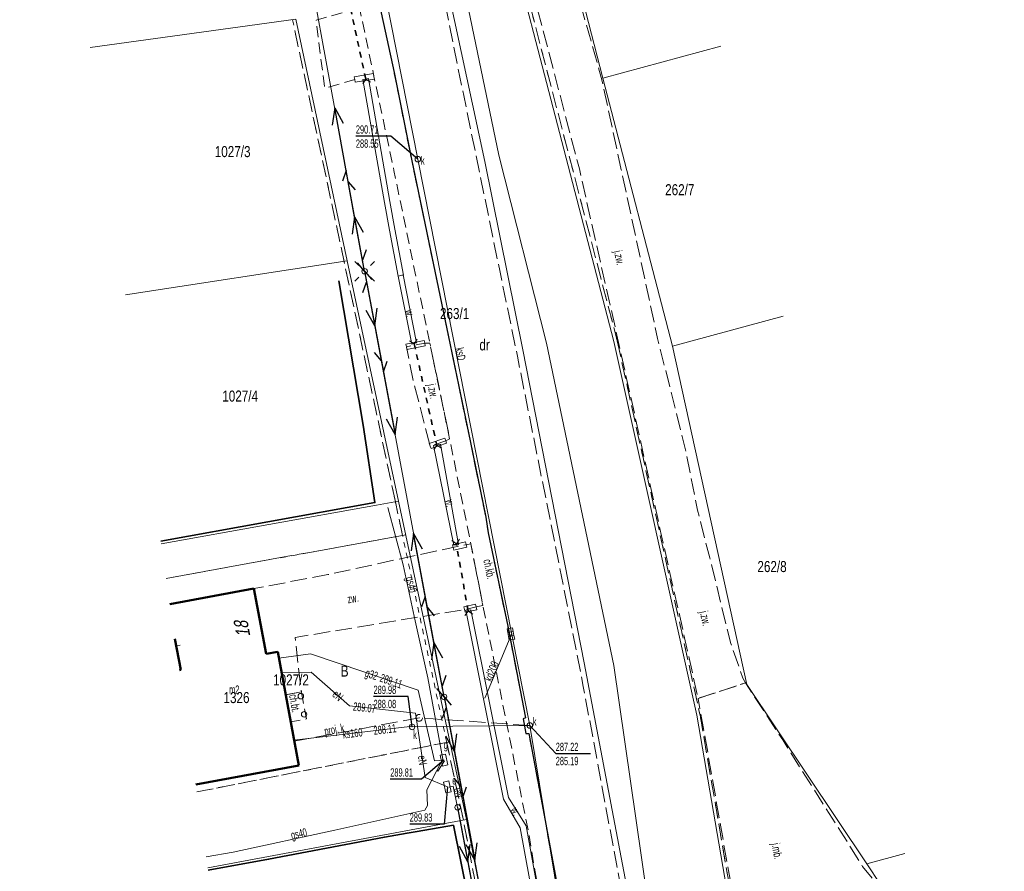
# Model space of a CAD drawing. Header units: metres. Extents: x 7428509 to 7430603, y 5527625 to 5529161.
# Tile 25 of 26: x 7429951 to 7430040, y 5528285 to 5528362. Entities that reach past the tile are written whole.
import ezdxf
from ezdxf.enums import TextEntityAlignment as Align

# ---------------------------------------------------------------- set-up
doc = ezdxf.new("R2010")
doc.units = ezdxf.units.M
for name, pattern in [('0.5_0.5', [1, 0.5, -0.5]), ('1.0_0.5', [1.5, 1, -0.5]), ('1.5_0.5', [2, 1.5, -0.5]), ('219-500', [0]), ('egkk-500', [2, 1.5, -0.5]), ('egug-500', [1, 0.5, -0.5]), ('otkz_500', [1, 0.5, -0.5]), ('suep_nn_500', [0]), ('sutp_500', [0])]:
    doc.linetypes.add(name, pattern=pattern)
doc.layers.get('0').update_dxf_attribs({"color": 2, "lineweight": 5})
doc.styles.get("Standard").update_dxf_attribs({"font": 'Working1250', "width": 0.75})
doc.linetypes.add('902-500', pattern='A,3.75,0,[1,ksztalty.shx,S=0.5,R=0,X=0,Y=0],3.75', length=7.5)
doc.linetypes.add('otdn_500_short', pattern='A,2.5,0,[21,ksztalty.shx,S=0.5,R=0,X=-1,Y=0],0.5', length=3)

# ---------------------------------------------------------------- blocks, each defined once
blk = doc.blocks.new('IB04')
at = {"color": 0, "linetype": 'Continuous', "lineweight": 13}
blk.add_circle((0, 0), 0.25, dxfattribs=at)
blk = doc.blocks.new('PW01')
at = {"linetype": 'Continuous', "lineweight": 13}
h = blk.add_hatch(color=0, dxfattribs=at)
edge = h.paths.add_edge_path()
edge.add_arc((0, 0), 0.045, 0, 360)
blk = doc.blocks.new('SM01')
at = {"color": 0, "linetype": 'Continuous', "lineweight": 13}
for p, q in [((-0.53, 0.531), (-0.883, 0.884)), ((0.531, 0.531), (0.884, 0.884)), ((-0.53, -0.53), (-0.883, -0.883)), ((0.531, -0.53), (0.884, -0.883))]:
    blk.add_line(p, q, dxfattribs=at)
blk.add_circle((0, 0), 0.25, dxfattribs=at)
blk = doc.blocks.new('US15')
at = {"color": 0, "linetype": 'Continuous', "lineweight": 13}
blk.add_circle((0, 0), 0.25, dxfattribs=at)
blk = doc.blocks.new('US22')
at = {"color": 0, "linetype": 'Continuous', "lineweight": 13}
blk.add_circle((0, 0), 0.25, dxfattribs=at)
blk = doc.blocks.new('US20')
at = {"color": 0, "linetype": 'Continuous', "lineweight": 13}
for p, q in [((-0.5, -0.25), (-0.5, 0.25)), ((-0.5, 0.25), (0.5, 0.25)), ((0.5, -0.25), (0.5, 0.25)), ((-0.5, -0.25), (0.5, -0.25))]:
    blk.add_line(p, q, dxfattribs=at)
blk = doc.blocks.new('US18')
at = {"color": 0, "linetype": 'Continuous', "lineweight": 13}
for p, q in [((-0.5, -0.25), (-0.5, 0.25)), ((-0.5, 0.25), (0.5, 0.25)), ((0.5, -0.25), (0.5, 0.25)), ((-0.5, -0.25), (0.5, -0.25))]:
    blk.add_line(p, q, dxfattribs=at)
blk = doc.blocks.new('US05')
at = {"color": 0, "linetype": 'Continuous', "lineweight": 13}
for p, q in [((-0.525, -0.25), (-0.525, 0.25)), ((-0.525, 0.25), (-0.175, 0.25)), ((-0.175, -0.25), (-0.175, 0.25)), ((-0.175, 0.25), (0.175, 0.25)), ((0.175, -0.25), (0.175, 0.25)), ((0.175, 0.25), (0.525, 0.25)), ((0.525, -0.25), (0.525, 0.25)), ((-0.525, -0.25), (-0.175, -0.25)), ((-0.175, -0.25), (0.175, -0.25)), ((0.175, -0.25), (0.525, -0.25))]:
    blk.add_line(p, q, dxfattribs=at)
blk = doc.blocks.new('SUEP1')
at = {"color": 0, "linetype": 'Continuous'}
for p, q in [((0, 0), (5, 0)), ((5, 0), (3.5, 0.5)), ((5, 0), (3.5, -0.5)), ((5, 0), (15, 0)), ((15, 0), (13.5, 0.5)), ((15, 0), (13.5, -0.5))]:
    blk.add_line(p, q, dxfattribs=at)
blk = doc.blocks.new('SUTP')
at = {"color": 0, "linetype": 'Continuous'}
for p, q in [((0, 0), (0.866, 0.5)), ((0, 0), (9.232, 0)), ((1.866, -0.5), (1, 0)), ((7.366, -0.5), (8.232, 0)), ((9.232, 0), (8.366, 0.5))]:
    blk.add_line(p, q, dxfattribs=at)
blk = doc.blocks.new('IB05')
at = {"color": 0, "linetype": 'Continuous', "lineweight": 13}
for q in [(0.354, 0.354), (0.354, -0.354)]:
    blk.add_line((0, 0), q, dxfattribs=at)

msp = doc.modelspace()

# ---------------------------------------------------------------- linework, layer by layer
at = {"layer": '217-Granica konturu po granicy działki', "color": 3, "linetype": '1.5_0.5', "lineweight": 18}
for p, q in [((7429990.1404, 5528390.1153), (7430005.0304, 5528332.8053)), ((7429985.0066, 5528318.2573), (7429975.7266, 5528361.7673)), ((7429975.7266, 5528361.7673), (7429975.7266, 5528361.7673)), ((7429975.7266, 5528361.7673), (7429975.7266, 5528361.7673)), ((7430005.0304, 5528332.8053), (7430005.0304, 5528332.8053)), ((7430005.0304, 5528332.8053), (7430005.0304, 5528332.8053)), ((7430005.0328, 5528332.7948), (7430005.0328, 5528332.7948)), ((7430005.0328, 5528332.7948), (7430005.0328, 5528332.7948)), ((7430005.0328, 5528332.7948), (7430012.5128, 5528299.0448)), ((7429985.6566, 5528315.2076), (7429985.0066, 5528318.2576)), ((7429985.0066, 5528318.2576), (7429985.0066, 5528318.2576)), ((7429985.0066, 5528318.2576), (7429985.0066, 5528318.2576)), ((7429985.0066, 5528318.2573), (7429985.0066, 5528318.2573)), ((7429985.0066, 5528318.2573), (7429985.0066, 5528318.2573)), ((7429985.6566, 5528315.2076), (7429985.6566, 5528315.2076)), ((7429985.6566, 5528315.2076), (7429985.6566, 5528315.2076)), ((7430012.5128, 5528299.0448), (7430012.5128, 5528299.0448)), ((7430012.5128, 5528299.0448), (7430012.5128, 5528299.0448)), ((7430012.5158, 5528299.0307), (7430012.5158, 5528299.0307)), ((7430012.5158, 5528299.0307), (7430012.5158, 5528299.0307)), ((7430012.5158, 5528299.0307), (7430016.8458, 5528273.8207)), ((7429991.1466, 5528289.5173), (7429989.6466, 5528296.5273)), ((7429989.6466, 5528296.5273), (7429989.6466, 5528296.5273)), ((7429989.6466, 5528296.5273), (7429989.6466, 5528296.5273)), ((7429997.1554, 5528258.1536), (7429991.1454, 5528289.5236)), ((7429991.1454, 5528289.5236), (7429991.1454, 5528289.5236)), ((7429991.1454, 5528289.5236), (7429991.1454, 5528289.5236)), ((7429991.1466, 5528289.5173), (7429991.1466, 5528289.5173)), ((7429991.1466, 5528289.5173), (7429991.1466, 5528289.5173))]:
    msp.add_line(p, q, dxfattribs=at)
at = {"layer": '217-kontur klasyfikacyjny', "color": 92, "linetype": 'egkk-500', "lineweight": 18, "flags": 128}
for points in [[(7429964.323, 5528311.332), (7429985.95, 5528315.27)], [(7429989.94, 5528296.59), (7429967.087, 5528292.059)]]:
    msp.add_lwpolyline(points, dxfattribs=at)
at = {"layer": '218-Granica użytku po granicy działki', "color": 3, "linetype": '0.5_0.5', "lineweight": 18}
for p, q in [((7429990.1404, 5528390.1153), (7430005.0304, 5528332.8053)), ((7429985.0066, 5528318.2573), (7429975.7266, 5528361.7673)), ((7429975.7266, 5528361.7673), (7429975.7266, 5528361.7673)), ((7429975.7266, 5528361.7673), (7429975.7266, 5528361.7673)), ((7430005.0304, 5528332.8053), (7430005.0304, 5528332.8053)), ((7430005.0304, 5528332.8053), (7430005.0304, 5528332.8053)), ((7430005.0328, 5528332.7948), (7430005.0328, 5528332.7948)), ((7430005.0328, 5528332.7948), (7430005.0328, 5528332.7948)), ((7430005.0328, 5528332.7948), (7430012.5128, 5528299.0448)), ((7429985.6566, 5528315.2076), (7429985.0066, 5528318.2576)), ((7429985.0066, 5528318.2576), (7429985.0066, 5528318.2576)), ((7429985.0066, 5528318.2576), (7429985.0066, 5528318.2576)), ((7429985.0066, 5528318.2573), (7429985.0066, 5528318.2573)), ((7429985.0066, 5528318.2573), (7429985.0066, 5528318.2573)), ((7429985.6566, 5528315.2076), (7429985.6566, 5528315.2076)), ((7429985.6566, 5528315.2076), (7429985.6566, 5528315.2076)), ((7429989.6466, 5528296.5273), (7429985.6566, 5528315.2073)), ((7429985.6566, 5528315.2073), (7429985.6566, 5528315.2073)), ((7429985.6566, 5528315.2073), (7429985.6566, 5528315.2073)), ((7430012.5128, 5528299.0448), (7430012.5128, 5528299.0448)), ((7430012.5128, 5528299.0448), (7430012.5128, 5528299.0448)), ((7430012.5158, 5528299.0307), (7430012.5158, 5528299.0307)), ((7430012.5158, 5528299.0307), (7430012.5158, 5528299.0307)), ((7430012.5158, 5528299.0307), (7430016.8458, 5528273.8207)), ((7429989.6466, 5528296.5273), (7429989.6466, 5528296.5273)), ((7429989.6466, 5528296.5273), (7429989.6466, 5528296.5273)), ((7429991.1466, 5528289.5173), (7429989.6466, 5528296.5273)), ((7429989.6466, 5528296.5273), (7429989.6466, 5528296.5273)), ((7429989.6466, 5528296.5273), (7429989.6466, 5528296.5273)), ((7429997.1554, 5528258.1536), (7429991.1454, 5528289.5236)), ((7429991.1454, 5528289.5236), (7429991.1454, 5528289.5236)), ((7429991.1454, 5528289.5236), (7429991.1454, 5528289.5236)), ((7429991.1466, 5528289.5173), (7429991.1466, 5528289.5173)), ((7429991.1466, 5528289.5173), (7429991.1466, 5528289.5173))]:
    msp.add_line(p, q, dxfattribs=at)
at = {"layer": '218-kontur użytku gruntowego', "color": 3, "linetype": 'egug-500', "lineweight": 18, "flags": 128}
for points in [[(7429985.95, 5528315.27), (7429964.323, 5528311.332)], [(7429967.087, 5528292.059), (7429989.94, 5528296.59)]]:
    msp.add_lwpolyline(points, dxfattribs=at)
at = {"layer": '219-działka ewidencyjna', "color": 7, "linetype": '219-500', "lineweight": 18, "flags": 128}
for points in [[(7429989.85, 5528390.04), (7430004.74, 5528332.73)], [(7429995.52, 5528388.43), (7430003.73, 5528356.5)], [(7429976.02, 5528361.83), (7429957.446, 5528359.275)], [(7429976.02, 5528361.83), (7429980.67, 5528340.02)], [(7430003.73, 5528356.5), (7430014.4, 5528359.383)], [(7430003.73, 5528356.5), (7430010.02, 5528332.3)], [(7429960.648, 5528336.952), (7429980.67, 5528340.02)], [(7429985.3, 5528318.32), (7429980.67, 5528340.02)], [(7430020.011, 5528335), (7430010.02, 5528332.3)], [(7430004.74, 5528332.73), (7430012.22, 5528298.98)], [(7430010.02, 5528332.3), (7430016.73, 5528301.75)], [(7429963.873, 5528314.467), (7429983.32, 5528317.95)], [(7429985.3, 5528318.32), (7429983.32, 5528317.95)], [(7429991.44, 5528289.58), (7429985.3, 5528318.32)], [(7430016.73, 5528301.75), (7430027.58, 5528285.58)], [(7430012.22, 5528298.98), (7430016.55, 5528273.77)], [(7429991.44, 5528289.58), (7429968.069, 5528285.21)], [(7429997.45, 5528258.21), (7429991.44, 5528289.58)], [(7430027.58, 5528285.58), (7430031.003, 5528286.504)], [(7430027.58, 5528285.58), (7430032.5, 5528278.1)]]:
    msp.add_lwpolyline(points, dxfattribs=at)
at = {"layer": '312-budynek ewidencyjny', "color": 7, "linetype": 'CONTINUOUS', "lineweight": 50, "flags": 128}
for points in [[(7429964.655, 5528309.015), (7429972.24, 5528310.42)], [(7429972.24, 5528310.42), (7429973.33, 5528304.52)], [(7429965.63, 5528303.09), (7429965.103, 5528305.892)], [(7429973.33, 5528304.52), (7429974.39, 5528304.71)], [(7429974.39, 5528304.71), (7429976.29, 5528294.45)], [(7429965.508, 5528303.068), (7429965.63, 5528303.09)], [(7429976.29, 5528294.45), (7429966.99, 5528292.733)]]:
    msp.add_lwpolyline(points, dxfattribs=at)
at = {"layer": 'chodnik', "color": 7, "linetype": '1.0_0.5', "lineweight": 18, "flags": 128}
for points in [[(7429965.36, 5528451.03), (7429967.18, 5528450.94), (7429969.06, 5528439.95), (7429971.14, 5528428.1), (7429973.66, 5528414.34), (7429975.8, 5528402.71), (7429976.95, 5528396.69), (7429978.29, 5528389.54), (7429980.3, 5528379.27), (7429981.83, 5528372.73), (7429983.59, 5528363.1), (7429984.9, 5528357), (7429986.46, 5528349.19), (7429989.82, 5528333.14), (7429991.75, 5528323.77), (7429993.17, 5528316.87), (7429993.4, 5528315.45), (7429995.15, 5528307.04), (7429996.77, 5528298.76), (7429996.56, 5528298.66), (7429996.8, 5528297.34), (7429997.06, 5528297.35), (7429998.54, 5528289.49), (7429998.64, 5528288.82), (7429999.97, 5528281.7), (7430001.36, 5528273.73), (7430002.69, 5528264.95), (7430004.65, 5528252.02), (7430005.65, 5528244.7), (7430007.25, 5528232.85), (7430008.07, 5528226.11), (7430010.8, 5528204.56), (7430010.96, 5528203.33), (7430011.1, 5528202.01), (7430011.09, 5528201.03), (7430010.96, 5528200.42), (7430010.59, 5528199.76), (7430010.16, 5528199.16), (7430009.73, 5528198.8), (7430007.58, 5528216.56), (7430005.23, 5528234.64), (7430004, 5528244.03), (7430002.95, 5528251.6), (7430001.02, 5528264.66), (7429997, 5528288.6), (7429992.92, 5528308.88), (7429991.82, 5528314.45), (7429989.91, 5528323.94), (7429988.12, 5528332.59), (7429984.88, 5528348.15), (7429983.08, 5528356.66), (7429981.8, 5528362.72), (7429978.54, 5528378.89), (7429976.57, 5528389.22), (7429975.25, 5528396.34), (7429974.11, 5528402.29), (7429971.9, 5528414.11), (7429969.38, 5528427.79), (7429967.34, 5528439.59)], [(7429975.11, 5528300.83), (7429976.53, 5528301.09), (7429976.98, 5528298.65), (7429975.56, 5528298.39)]]:
    msp.add_lwpolyline(points, close=True, dxfattribs=at)
msp.add_lwpolyline([(7429980.22, 5528362.4), (7429977.85, 5528361.73), (7429978.62, 5528355.6), (7429981.34, 5528356.37)], dxfattribs=at)
at = {"layer": 'jezdnia', "color": 7, "linetype": '1.5_0.5', "lineweight": 18, "flags": 128}
for points in [[(7429984.9, 5528357), (7429983.59, 5528363.1), (7429981.83, 5528372.73), (7429980.3, 5528379.27), (7429975.8, 5528402.71), (7429971.14, 5528428.1), (7429967.18, 5528450.94), (7429966.81, 5528450.9), (7429966.67, 5528451.67), (7429967.04, 5528451.76), (7429963.92, 5528469.66), (7429961.43, 5528484.08), (7429958.14, 5528503.86), (7429957.73, 5528503.8), (7429957.62, 5528504.62), (7429957.99, 5528504.69), (7429956.83, 5528511.5), (7429962.75, 5528512.31), (7429962.96, 5528510.87), (7429963.17, 5528509), (7429964.42, 5528501.92), (7429967.11, 5528485.37), (7429969.66, 5528470.23), (7429976.39, 5528432.52), (7429984.61, 5528387.11), (7429991.18, 5528354.94), (7429994.43, 5528339.13), (7429996.03, 5528331.4), (7430001.98, 5528301.58), (7430006.28, 5528278.56), (7430015.57, 5528211.02), (7430015.57, 5528210.03), (7430017.46, 5528195.69), (7430012.39, 5528194.13), (7430011.54, 5528202.07), (7430011.1, 5528202.01), (7430010.96, 5528203.33), (7430010.8, 5528204.56), (7430008.07, 5528226.11), (7430007.25, 5528232.85), (7430005.65, 5528244.7), (7430004.65, 5528252.02), (7430002.69, 5528264.95), (7430001.36, 5528273.73), (7429999.97, 5528281.7), (7429998.64, 5528288.82), (7429998.54, 5528289.49), (7429997.06, 5528297.35), (7429996.8, 5528297.34), (7429996.56, 5528298.66), (7429996.77, 5528298.76), (7429995.15, 5528307.04), (7429993.4, 5528315.45), (7429993.17, 5528316.87), (7429991.75, 5528323.77), (7429989.82, 5528333.14), (7429986.46, 5528349.19)], [(7429963.17, 5528509), (7429968.18, 5528507.51), (7429970.15, 5528505.64), (7429971.21, 5528503.66), (7429972.33, 5528499.11), (7429972.58, 5528496.19), (7429975.16, 5528481.14), (7429978.11, 5528464.93), (7429981.53, 5528448.1), (7429985.12, 5528431.28), (7430000.76, 5528367.54), (7430001.17, 5528365.15), (7430003.6, 5528356.57), (7430005.4, 5528348.23), (7430008.69, 5528332.99), (7430011.18, 5528323.07), (7430012.28, 5528317.51), (7430013.4, 5528313.19), (7430015.29, 5528305.46), (7430016.39, 5528302.33), (7430016.62, 5528301.9), (7430012.35, 5528300.51), (7430008.9, 5528315.83), (7430005.41, 5528331.56), (7430001.62, 5528348.3), (7429997.57, 5528363.77), (7429990.95, 5528389.97), (7429987.31, 5528404.37), (7429983.76, 5528418.49), (7429981.06, 5528431.04), (7429977.57, 5528446.87), (7429974.24, 5528463.82), (7429970.88, 5528481.89), (7429968.66, 5528495.1), (7429967.93, 5528499.14), (7429966.75, 5528502.3), (7429964.42, 5528501.92)], [(7429989.91, 5528323.94), (7429989.56, 5528323.77), (7429988.15, 5528323.29), (7429986.7, 5528328.87), (7429986.01, 5528332.25), (7429987.66, 5528332.57), (7429988.12, 5528332.59)], [(7430012.35, 5528300.51), (7430016.62, 5528301.9), (7430019.98, 5528296.75), (7430022.32, 5528293.05), (7430027.2, 5528285.34), (7430030.67, 5528280.97), (7430031.24, 5528278.43), (7430026.51, 5528277.07), (7430016.82, 5528275.09)]]:
    msp.add_lwpolyline(points, close=True, dxfattribs=at)
at = {"layer": 'krawężnik', "color": 7, "linetype": 'CONTINUOUS', "lineweight": 25, "flags": 128}
for points in [[(7429967.18, 5528450.94), (7429969.06, 5528439.95), (7429971.14, 5528428.1), (7429973.66, 5528414.34), (7429975.8, 5528402.71), (7429976.95, 5528396.69), (7429978.29, 5528389.54), (7429980.3, 5528379.27), (7429981.83, 5528372.73), (7429983.59, 5528363.1), (7429984.9, 5528357), (7429986.46, 5528349.19), (7429989.82, 5528333.14)], [(7429989.82, 5528333.14), (7429991.75, 5528323.77), (7429993.17, 5528316.87), (7429993.4, 5528315.45), (7429995.15, 5528307.04), (7429996.77, 5528298.76), (7429996.56, 5528298.66), (7429996.8, 5528297.34), (7429997.06, 5528297.35), (7429998.54, 5528289.49), (7429998.64, 5528288.82), (7429999.97, 5528281.7), (7430001.36, 5528273.73), (7430002.69, 5528264.95), (7430004.65, 5528252.02), (7430005.65, 5528244.7), (7430007.25, 5528232.85), (7430008.07, 5528226.11), (7430010.8, 5528204.56), (7430010.96, 5528203.33), (7430011.1, 5528202.01), (7430011.09, 5528201.03), (7430010.96, 5528200.42)]]:
    msp.add_lwpolyline(points, dxfattribs=at)
at = {"layer": 'obszar utwardzony', "color": 7, "linetype": '1.5_0.5', "lineweight": 18, "flags": 128}
msp.add_lwpolyline([(7429992.92, 5528308.88), (7429992.31, 5528308.76), (7429991.25, 5528308.53), (7429975.95, 5528306.01), (7429976.53, 5528301.09), (7429975.11, 5528300.83), (7429974.39, 5528304.71), (7429973.33, 5528304.52), (7429972.24, 5528310.42), (7429978.91, 5528311.68), (7429990.19, 5528314.13), (7429991.34, 5528314.36), (7429991.82, 5528314.45)], close=True, dxfattribs=at)
at = {"layer": 'ogrodzenie trwałe', "color": 7, "linetype": '902-500', "lineweight": 35, "flags": 128}
for points in [[(7429963.84, 5528314.7), (7429983.17, 5528318.19), (7429982.11, 5528325.18), (7429979.9, 5528338.2)], [(7429968.1, 5528284.994), (7429973.56, 5528285.99), (7429984.02, 5528287.98), (7429986.06, 5528288.34), (7429986.99, 5528288.5), (7429990.25, 5528289.05), (7429993.51, 5528272.95), (7429998.46, 5528247.88), (7429996.47, 5528247.58), (7429994.9, 5528247.34), (7429994.6, 5528247.3), (7429993.95, 5528247.21), (7429984.07, 5528245.79), (7429977.38, 5528244.867)]]:
    msp.add_lwpolyline(points, dxfattribs=at)
at = {"layer": 'przepust', "color": 7, "linetype": 'otkz_500', "lineweight": 35, "flags": 128}
for points in [[(7429982.33, 5528356.42), (7429981.01, 5528362.58)], [(7429986.71, 5528332.52), (7429988.75, 5528323.36)], [(7429991.58, 5528308.39), (7429990.52, 5528314.46)]]:
    msp.add_lwpolyline(points, dxfattribs=at)
at = {"layer": 'przewód elektroenergetyczny niskiego napięcia', "color": 1, "linetype": 'suep_nn_500', "lineweight": 18, "flags": 128}
for points in [[(7429974.2, 5528382.99), (7429982.23, 5528339.07)], [(7429982.23, 5528339.07), (7429989.41, 5528300.64)], [(7429989.41, 5528300.64), (7429996.56, 5528262.59)], [(7429996.56, 5528262.59), (7429989.41, 5528300.64)], [(7429990.63, 5528290.67), (7429996.71, 5528258.5)]]:
    msp.add_lwpolyline(points, dxfattribs=at)
at = {"layer": 'przewód elektroenergetyczny podziemny', "color": 1, "linetype": 'CONTINUOUS', "lineweight": 18, "flags": 128}
for points in [[(7429974.74, 5528302.8), (7429977.42, 5528302.86), (7429980.88, 5528299.82), (7429986.84, 5528299.17), (7429987.69, 5528293.37), (7429989.71, 5528292.52)], [(7429990.63, 5528290.67), (7429990.24, 5528292.57), (7429989.86, 5528292.5)]]:
    msp.add_lwpolyline(points, dxfattribs=at)
at = {"layer": 'przewód gazowy', "color": 52, "linetype": 'CONTINUOUS', "lineweight": 18, "flags": 128}
for points in [[(7429984.34, 5528317.75), (7429985.7, 5528312.57), (7429986.81, 5528307.51), (7429987.93, 5528302.37), (7429989.29, 5528295.01), (7429988.76, 5528294.01), (7429987.84, 5528292.24), (7429987.92, 5528290.83), (7429987.66, 5528290.41)], [(7429974.49, 5528304.15), (7429977.36, 5528304.54), (7429987.07, 5528301.24), (7429988.54, 5528294.86), (7429989.4, 5528294.94)], [(7429988.76, 5528294.01), (7429988.84, 5528293.93), (7429989.46, 5528294.86)], [(7429987.66, 5528290.41), (7429979.53, 5528288.6), (7429970.35, 5528286.62), (7429967.929, 5528286.189)]]:
    msp.add_lwpolyline(points, dxfattribs=at)
at = {"layer": 'przewód kanalizacyjny', "color": 34, "linetype": 'CONTINUOUS', "lineweight": 18, "flags": 128}
for points in [[(7429997.15, 5528298.06), (7429987.04, 5528349.19), (7429976.95, 5528400.26), (7429967.47, 5528451.22), (7429957.88, 5528504.21), (7429951.09, 5528546.17)], [(7429993.1, 5528300.54), (7429995.51, 5528306.35)], [(7429975.88, 5528296.73), (7429986.32, 5528297.98), (7429986.52, 5528297.93), (7429986.72, 5528297.97), (7429997.15, 5528298.06)], [(7430007.8, 5528199.47), (7430011.34, 5528203.83), (7430006.03, 5528244.19), (7429997.15, 5528298.06)]]:
    msp.add_lwpolyline(points, dxfattribs=at)
at = {"layer": 'przewód kanalizacyjny - ob. projektowany', "color": 34, "linetype": '1.5_0.5', "lineweight": 18, "flags": 128}
msp.add_lwpolyline([(7429987.46, 5528298.75), (7429987.45, 5528298.69), (7429987.43, 5528298.63), (7429987.4, 5528298.57), (7429987.36, 5528298.53), (7429987.31, 5528298.49), (7429987.25, 5528298.46), (7429987.19, 5528298.45), (7429987.13, 5528298.45), (7429987.07, 5528298.46), (7429987.01, 5528298.49), (7429986.96, 5528298.53), (7429986.92, 5528298.57), (7429986.89, 5528298.63), (7429986.87, 5528298.69), (7429986.86, 5528298.75), (7429986.87, 5528298.81), (7429986.89, 5528298.87), (7429986.92, 5528298.93), (7429986.96, 5528298.97), (7429987.01, 5528299.01), (7429987.07, 5528299.04), (7429987.13, 5528299.05), (7429987.19, 5528299.05), (7429987.25, 5528299.04), (7429987.31, 5528299.01), (7429987.36, 5528298.97), (7429987.4, 5528298.93), (7429987.43, 5528298.87), (7429987.45, 5528298.81)], close=True, dxfattribs=at)
msp.add_lwpolyline([(7429997.15, 5528298.06), (7429987.16, 5528298.75), (7429975.59, 5528296.58)], dxfattribs=at)
at = {"layer": 'przewód telekomunikacyjny napowietrzny', "color": 30, "linetype": 'sutp_500', "lineweight": 18, "flags": 128}
for points in [[(7429974.2, 5528382.99), (7429982.23, 5528339.07)], [(7429982.23, 5528339.07), (7429989.41, 5528300.64)], [(7429989.41, 5528300.64), (7429996.56, 5528262.59)], [(7429996.56, 5528262.59), (7429989.41, 5528300.64)]]:
    msp.add_lwpolyline(points, dxfattribs=at)
at = {"layer": 'przewód wodociągowy', "color": 5, "linetype": 'CONTINUOUS', "lineweight": 18, "flags": 128}
msp.add_lwpolyline([(7429965.191, 5528305.279), (7429965.59, 5528305.32)], dxfattribs=at)
at = {"layer": 'rzędna-Atr2', "color": 7, "flags": 128}
for points in [[(7429987.04, 5528349.19), (7429984.59, 5528351.26), (7429981.444, 5528351.26)], [(7429986.52, 5528297.93), (7429986.18, 5528300.67), (7429983.039, 5528300.67)], [(7429997.15, 5528298.06), (7429999.49, 5528295.52), (7430002.636, 5528295.52)], [(7429989.4, 5528294.94), (7429987.37, 5528293.21), (7429984.548, 5528293.21)], [(7429989.71, 5528292.52), (7429989.42, 5528289.15), (7429986.306, 5528289.15)]]:
    msp.add_lwpolyline(points, dxfattribs=at)
at = {"layer": 'rów przydrożny (linia)', "color": 0, "linetype": 'CONTINUOUS', "lineweight": 18}
for p, q in [((7429982.08375, 5528356.37725), (7429982.33, 5528356.42)), ((7429984.014, 5528345.2655), (7429982.08375, 5528356.37725)), ((7429982.57625, 5528356.46275), (7429982.33, 5528356.42)), ((7429984.506, 5528345.3545), (7429982.57625, 5528356.46275)), ((7429984.48425, 5528342.77375), (7429984.014, 5528345.2655)), ((7429984.97575, 5528342.86625), (7429984.506, 5528345.3545)), ((7429985.26425, 5528338.63375), (7429984.48425, 5528342.77375)), ((7429985.75575, 5528338.72625), (7429984.97575, 5528342.86625)), ((7429985.26425, 5528338.63375), (7429985.51, 5528338.68)), ((7429985.75575, 5528338.72625), (7429985.51, 5528338.68))]:
    msp.add_line(p, q, dxfattribs=at)
at = {"layer": 'rów przydrożny (poligon)', "color": 7, "linetype": 'CONTINUOUS', "lineweight": 18, "flags": 128}
msp.add_lwpolyline([(7429988.09, 5528379.71), (7429994.36, 5528349.55), (7429998.65, 5528332.59), (7430004.72, 5528303.47), (7430007.74, 5528282.58), (7430011.26, 5528263), (7430015.17, 5528235.01), (7430016.82, 5528219.09), (7430018.68, 5528211.38), (7430024.88, 5528207.54), (7430039.99, 5528203.39), (7430037.26, 5528203.42), (7430023.9, 5528206.78), (7430019.93, 5528208.58), (7430016.66, 5528209.55), (7430016.16, 5528211.07), (7430015.46, 5528218.64), (7430013.24, 5528235.05), (7430009.43, 5528262.45), (7430006.21, 5528281.88), (7430002.07, 5528303.71), (7429996.52, 5528331.98), (7429993.08, 5528348.97), (7429986.6, 5528379.21)], dxfattribs=at)
for points in [[(7429986.51, 5528332.49), (7429985.26, 5528338.62), (7429985.72, 5528338.74), (7429986.92, 5528332.61)], [(7429988.44, 5528323.33), (7429989.08, 5528323.46), (7429990.72, 5528314.41), (7429990.28, 5528314.35)], [(7429991.36, 5528308.47), (7429991.82, 5528308.51), (7429995.22, 5528291.56), (7429996.83, 5528288.99), (7429999.38, 5528274.8), (7429998.88, 5528274.68), (7429996.27, 5528288.81), (7429994.77, 5528291.41)]]:
    msp.add_lwpolyline(points, close=True, dxfattribs=at)
at = {"layer": 'ściana oporowa (linia)', "color": 0, "linetype": 'otdn_500_short', "lineweight": 18}
for p, q in [((7429983.039, 5528356.9065), (7429981.299, 5528356.6165)), ((7429983.039, 5528356.9065), (7429983.08, 5528356.66)), ((7429981.299, 5528356.6165), (7429981.34, 5528356.37)), ((7429987.6125, 5528332.8155), (7429985.9625, 5528332.4955)), ((7429987.6125, 5528332.8155), (7429987.66, 5528332.57)), ((7429985.9625, 5528332.4955), (7429986.01, 5528332.25)), ((7429988.2305, 5528323.05325), (7429988.15, 5528323.29)), ((7429988.2305, 5528323.05325), (7429989.6405, 5528323.53325)), ((7429989.6405, 5528323.53325), (7429989.56, 5528323.77)), ((7429990.28875, 5528313.877), (7429990.23, 5528314.12)), ((7429990.28875, 5528313.877), (7429991.44875, 5528314.157)), ((7429991.44875, 5528314.157), (7429991.39, 5528314.4)), ((7429992.363, 5528308.51575), (7429992.31, 5528308.76)), ((7429991.303, 5528308.28575), (7429991.25, 5528308.53)), ((7429991.303, 5528308.28575), (7429992.363, 5528308.51575))]:
    msp.add_line(p, q, dxfattribs=at)
at = {"layer": 'ściana oporowa (linia)', "color": 0, "lineweight": 18}
for p, q in [((7429981.381, 5528356.1235), (7429981.34, 5528356.37)), ((7429983.121, 5528356.4135), (7429981.381, 5528356.1235)), ((7429983.121, 5528356.4135), (7429983.08, 5528356.66)), ((7429986.0575, 5528332.0045), (7429986.01, 5528332.25)), ((7429987.7075, 5528332.3245), (7429986.0575, 5528332.0045)), ((7429987.7075, 5528332.3245), (7429987.66, 5528332.57)), ((7429988.0695, 5528323.52675), (7429989.4795, 5528324.00675)), ((7429989.4795, 5528324.00675), (7429989.56, 5528323.77)), ((7429988.0695, 5528323.52675), (7429988.15, 5528323.29)), ((7429990.17125, 5528314.363), (7429991.33125, 5528314.643)), ((7429990.17125, 5528314.363), (7429990.23, 5528314.12)), ((7429991.33125, 5528314.643), (7429991.39, 5528314.4)), ((7429991.197, 5528308.77425), (7429992.257, 5528309.00425)), ((7429991.197, 5528308.77425), (7429991.25, 5528308.53)), ((7429992.257, 5528309.00425), (7429992.31, 5528308.76))]:
    msp.add_line(p, q, dxfattribs=at)

# ---------------------------------------------------------------- block references
at = {"layer": 'kratka ściekowa', "color": 34, "linetype": 'CONTINUOUS', "lineweight": 18, "rotation": 100.784}
msp.add_blockref('US05', (7429995.44, 5528306.32), dxfattribs=at)
at = {"layer": 'latarnia', "color": 7, "linetype": 'CONTINUOUS', "lineweight": 18}
msp.add_blockref('SM01', (7429982.23, 5528339.07), dxfattribs=at)
at = {"layer": 'podpora (punkt)', "color": 7, "linetype": 'CONTINUOUS', "lineweight": 18}
for p, rotation in [((7429976.47, 5528300.71), 10.784), ((7429976.77, 5528299.07), 10.885)]:
    msp.add_blockref('IB04', p, dxfattribs=dict(at, rotation=rotation))
at = {"layer": 'przepust', "color": 7, "linetype": 'CONTINUOUS', "lineweight": 35}
for p, rotation in [((7429982.33, 5528356.42), 282.095), ((7429986.71, 5528332.52), 462.555), ((7429988.75, 5528323.36), 282.555), ((7429990.52, 5528314.46), 459.906), ((7429991.58, 5528308.39), 279.906)]:
    msp.add_blockref('IB05', p, dxfattribs=dict(at, rotation=rotation))
at = {"layer": 'przewód elektroenergetyczny niskiego napięcia', "color": 1, "linetype": 'CONTINUOUS', "lineweight": 18}
for p, rotation in [((7429982.23, 5528339.07), 100.361), ((7429982.23, 5528339.07), 280.583), ((7429989.41, 5528300.64), 100.583), ((7429989.41, 5528300.64), 280.642), ((7429990.63, 5528290.67), 280.702)]:
    msp.add_blockref('SUEP1', p, dxfattribs=dict(at, rotation=rotation))
at = {"layer": 'przewód telekomunikacyjny napowietrzny', "color": 30, "linetype": 'CONTINUOUS', "lineweight": 18}
for p, rotation in [((7429982.23, 5528339.07), 100.361), ((7429982.23, 5528339.07), 280.583), ((7429989.41, 5528300.64), 100.583), ((7429989.41, 5528300.64), 280.642)]:
    msp.add_blockref('SUTP', p, dxfattribs=dict(at, rotation=rotation))
at = {"layer": 'rzędna', "color": 34, "linetype": 'CONTINUOUS', "lineweight": 18}
for p in [(7429987.04, 5528349.19), (7429986.32, 5528297.98), (7429986.52, 5528297.93)]:
    msp.add_blockref('PW01', p, dxfattribs=at)
at = {"layer": 'rzędna', "color": 52, "linetype": 'CONTINUOUS', "lineweight": 18}
for p in [(7429987.07, 5528301.24), (7429989.4, 5528294.94)]:
    msp.add_blockref('PW01', p, dxfattribs=at)
at = {"layer": 'rzędna', "color": 1, "linetype": 'CONTINUOUS', "lineweight": 18}
for p in [(7429980.88, 5528299.82), (7429989.71, 5528292.52)]:
    msp.add_blockref('PW01', p, dxfattribs=at)
at = {"layer": 'rzędna', "color": 34, "linetype": 'CONTINUOUS', "lineweight": 18, "rotation": 0.517}
msp.add_blockref('PW01', (7429997.15, 5528298.06), dxfattribs=at)
at = {"layer": 'studnia kanalizacyjna', "color": 34, "linetype": 'CONTINUOUS', "lineweight": 18}
msp.add_blockref('US15', (7429986.52, 5528297.93), dxfattribs=at)
at = {"layer": 'szafa elektroenergetyczna lub kontener', "color": 1, "linetype": 'CONTINUOUS', "lineweight": 18, "rotation": 282.295}
msp.add_blockref('US18', (7429989.71, 5528292.52), dxfattribs=at)
at = {"layer": 'szafa gazowa lub kontener', "color": 52, "linetype": 'CONTINUOUS', "lineweight": 18, "rotation": 281.86}
msp.add_blockref('US20', (7429989.4, 5528294.94), dxfattribs=at)
at = {"layer": 'słup przewodów napowietrznych', "color": 7, "linetype": 'CONTINUOUS', "lineweight": 18}
for p in [(7429989.41, 5528300.64), (7429990.63, 5528290.67)]:
    msp.add_blockref('US15', p, dxfattribs=at)
at = {"layer": 'właz do komory lub kanału - okrągły', "color": 7, "linetype": 'CONTINUOUS', "lineweight": 18}
msp.add_blockref('US22', (7429987.04, 5528349.19), dxfattribs=at)
at = {"layer": 'właz do komory lub kanału - okrągły', "color": 7, "linetype": 'CONTINUOUS', "lineweight": 18, "rotation": 0.517}
msp.add_blockref('US22', (7429997.15, 5528298.06), dxfattribs=at)

# ---------------------------------------------------------------- texts
at = {"layer": '210-oznaczenie konturu użytku gruntowego', "color": 3, "linetype": 'CONTINUOUS', "lineweight": 18, "width": 0.79}
for s, p in [('dr', (7429992.6, 5528331.92)), ('B', (7429980.08, 5528302.47))]:
    msp.add_text(s, height=1, dxfattribs=at).set_placement(p)
at = {"layer": '211-numer działki ewidencyjnej', "color": 7, "linetype": 'CONTINUOUS', "lineweight": 18, "width": 0.79}
msp.add_text('1027/3', height=1, dxfattribs=at).set_placement((7429968.7, 5528349.37))
for s, p in [('262/7', (7430012.01, 5528345.93)), ('263/1', (7429991.68, 5528334.75)), ('1027/4', (7429972.61, 5528327.3)), ('262/8', (7430020.34, 5528311.91)), ('1027/2', (7429977.2, 5528301.68))]:
    msp.add_text(s, height=1, dxfattribs=at).set_placement(p, align=Align.RIGHT)
at = {"layer": '238-Punkt adresowy budynku', "color": 7, "linetype": 'CONTINUOUS', "lineweight": 25, "oblique": 15, "width": 0.79}
msp.add_text('18', height=1.25, rotation=100.491, dxfattribs=at).set_placement((7429971.79, 5528306.84), align=Align.CENTER)
at = {"layer": '312-oznaczenie budynku ewidencyjnego', "color": 7, "linetype": 'CONTINUOUS', "lineweight": 18, "width": 0.79}
msp.add_text('1326', height=1, dxfattribs=at).set_placement((7429969.49, 5528300.08))
at = {"layer": '312-oznaczenie budynku ewidencyjnego-Atr117', "color": 7, "width": 0.667}
msp.add_text('m2', height=0.75, dxfattribs=at).set_placement((7429970.46, 5528301.3), align=Align.MIDDLE_CENTER)
at = {"layer": 'chodnik-Atr17', "color": 7, "width": 0.667}
msp.add_text('ch.kb.', height=0.75, rotation=281.629, dxfattribs=at).set_placement((7429992.94, 5528312.99))
msp.add_text('ch.bt.', height=0.75, rotation=280.449, dxfattribs=at).set_placement((7429975.77, 5528300.87), align=Align.MIDDLE_LEFT)
at = {"layer": 'jezdnia-Atr17', "color": 7, "width": 0.667}
for s, rotation, p in [('j.zw.', 282.756, (7430004.73, 5528340.86)), ('j.zw.', 281.691, (7429987.9, 5528328.82)), ('j.zw.', 282.69, (7430012.48, 5528308.31)), ('j.mb.', 279.973, (7430018.98, 5528287.38))]:
    msp.add_text(s, height=0.75, rotation=rotation, dxfattribs=at).set_placement(p)
at = {"layer": 'obszar utwardzony-Atr17', "color": 7, "width": 0.667}
msp.add_text('zw.', height=0.75, rotation=9.353, dxfattribs=at).set_placement((7429980.74, 5528309.08))
at = {"layer": 'przewód elektroenergetyczny podziemny-Atr1', "color": 1, "width": 0.667}
for rotation, p in [(318.697, (7429979.49, 5528301.04)), (278.337, (7429987.4, 5528295.35))]:
    msp.add_text('eN', height=0.75, rotation=rotation, dxfattribs=at).set_placement(p, align=Align.MIDDLE_LEFT)
msp.add_text('eN', height=0.75, rotation=281.6, dxfattribs=at).set_placement((7429990.28, 5528292.35))
at = {"layer": 'przewód gazowy-Atr1', "color": 40, "width": 0.667}
for rotation, p in [(282.373, (7429985.95, 5528311.41)), (12.171, (7429975.67, 5528287.77))]:
    msp.add_text('gs40', height=0.75, rotation=rotation, dxfattribs=at).set_placement(p)
msp.add_text('g32', height=0.75, rotation=341.229, dxfattribs=at).set_placement((7429982.33, 5528302.85), align=Align.MIDDLE_LEFT)
at = {"layer": 'przewód kanalizacyjny - ob. projektowany-Atr1', "color": 34, "width": 0.667}
msp.add_text('proj. k', height=0.75, rotation=10.623, dxfattribs=at).set_placement((7429978.67, 5528297.16))
at = {"layer": 'przewód kanalizacyjny-Atr1', "color": 34, "width": 0.667}
for s, rotation, p in [('ksD', -78.882, (7429990.42, 5528332.09)), ('kd200', 67.471, (7429993.69, 5528301.97))]:
    msp.add_text(s, height=0.75, rotation=rotation, dxfattribs=at).set_placement(p)
msp.add_text('ks160', height=0.75, rotation=6.827, dxfattribs=at).set_placement((7429980.26, 5528297.25), align=Align.MIDDLE_LEFT)
at = {"layer": 'rzędna-Atr2', "color": 34, "width": 0.667}
for s, p in [('290.71', (7429981.444, 5528351.268)), ('289.98', (7429983.039, 5528300.678)), ('287.22', (7429999.49, 5528295.527))]:
    msp.add_text(s, height=0.75, dxfattribs=at).set_placement(p, align=Align.BOTTOM_LEFT)
at = {"layer": 'rzędna-Atr2', "color": 52, "width": 0.667}
msp.add_text('289.11', height=0.75, rotation=341.229, dxfattribs=at).set_placement((7429983.66, 5528302.4), align=Align.MIDDLE_LEFT)
at = {"layer": 'rzędna-Atr2', "color": 1, "width": 0.667}
msp.add_text('289.07', height=0.75, rotation=353.776, dxfattribs=at).set_placement((7429981.2, 5528299.79), align=Align.MIDDLE_LEFT)
at = {"layer": 'rzędna-Atr2', "color": 34, "width": 0.667}
msp.add_text('288.11', height=0.75, rotation=6.827, dxfattribs=at).set_placement((7429983.05, 5528297.59), align=Align.MIDDLE_LEFT)
at = {"layer": 'rzędna-Atr2', "color": 52, "width": 0.667}
msp.add_text('289.81', height=0.75, dxfattribs=at).set_placement((7429984.548, 5528293.218), align=Align.BOTTOM_LEFT)
at = {"layer": 'rzędna-Atr2', "color": 1, "width": 0.667}
msp.add_text('289.83', height=0.75, dxfattribs=at).set_placement((7429986.306, 5528289.157), align=Align.BOTTOM_LEFT)
at = {"layer": 'rzędna-Atr3', "color": 34, "width": 0.667}
for s, p in [('288.55', (7429981.444, 5528349.993)), ('288.08', (7429983.039, 5528299.402)), ('285.19', (7429999.49, 5528294.252))]:
    msp.add_text(s, height=0.75, dxfattribs=at).set_placement(p, align=Align.BOTTOM_LEFT)
at = {"layer": 'rów przydrożny (poligon)-Atr17', "color": 7, "width": 0.667}
for rotation, p in [(281.525, (7429985.89, 5528335.52)), (280.271, (7429989.51, 5528318.39)), (299.981, (7429995.37, 5528290.43))]:
    msp.add_text('w.', height=0.75, rotation=rotation, dxfattribs=at).set_placement(p)
at = {"layer": 'studnia kanalizacyjna-Atr17', "color": 34, "width": 0.667}
msp.add_text('k', height=0.75, dxfattribs=at).set_placement((7429986.62, 5528296.85))
at = {"layer": 'szafa elektroenergetyczna lub kontener-Atr17', "color": 1, "width": 0.667}
msp.add_text('e', height=0.75, dxfattribs=at).set_placement((7429990.14, 5528292.73))
at = {"layer": 'szafa gazowa lub kontener-Atr17', "color": 52, "width": 0.667}
msp.add_text('g', height=0.75, dxfattribs=at).set_placement((7429989.38, 5528295.94))
at = {"layer": 'właz do komory lub kanału - okrągły-Atr17', "color": 7, "width": 0.667}
for p in [(7429987.32, 5528348.69), (7429997.42, 5528298.05)]:
    msp.add_text('k', height=0.75, dxfattribs=at).set_placement(p)

doc.saveas('drawing.dxf')
